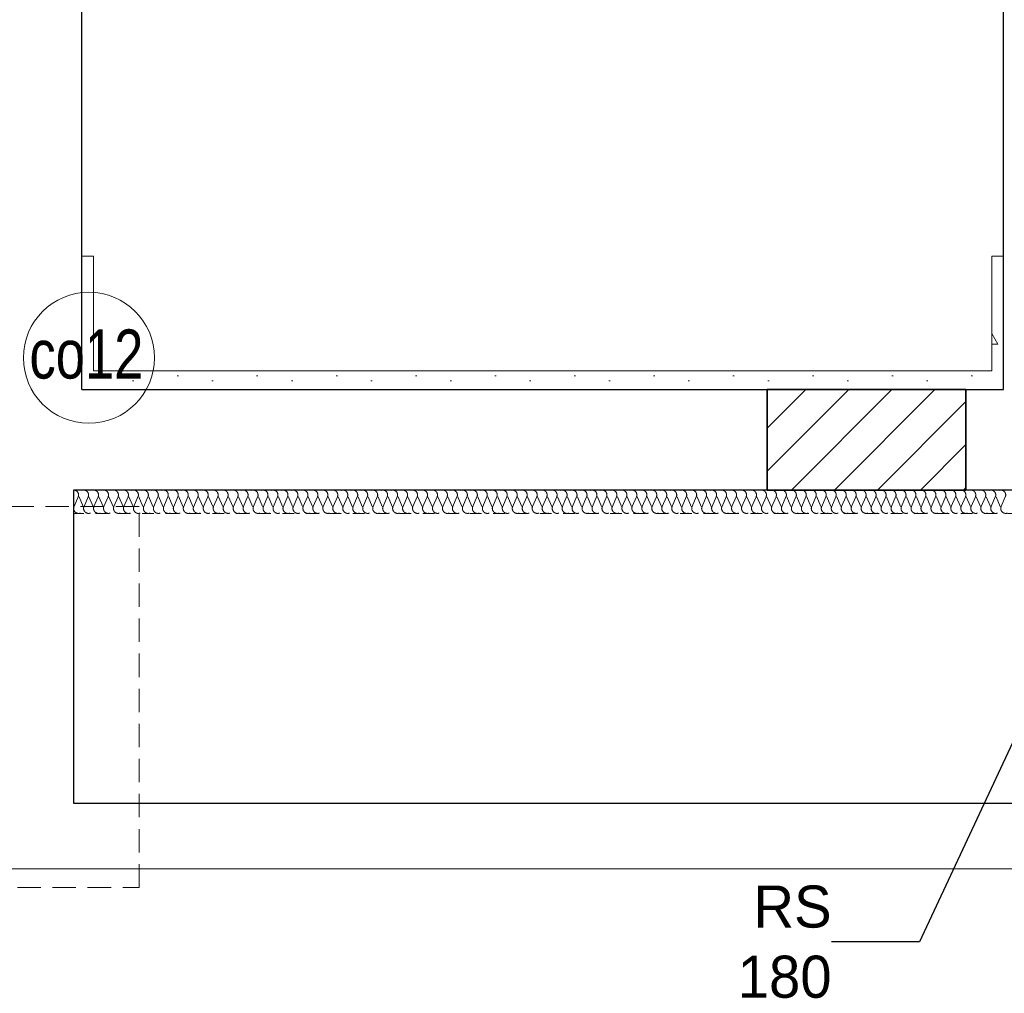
# Model space of a CAD drawing. Header units: millimetres. Extents: x -17429 to 155243, y -2908 to 188569.
# Tile 15 of 113: x 11179 to 15388, y 9383 to 13548. Entities that reach past the tile are written whole.
import ezdxf
from ezdxf.lldxf.tags import DXFTag

# ---------------------------------------------------------------- set-up
doc = ezdxf.new("R2010")
doc.units = ezdxf.units.MM
doc.header["$MEASUREMENT"] = 0
doc.linetypes.add('Hidden Line', pattern=[100, 50, -50])
doc.linetypes.add('Krawędzie ukryte', pattern=[150, 100, -50])
doc.layers.get('0').update_dxf_attribs({"lineweight": 5})
for name, color, linetype, lineweight in [('#piony', 7, 'Continuous', 5), ('Arch ocieplenie_Nr_Pióra__21', 252, 'Continuous', 13), ('Arch zmurowania_Nr_Pióra__21', 7, 'Continuous', 13), ('Arch zmurowania_Nr_Pióra__27', 7, 'Continuous', 35), ('INWENT OPISY_Nr_Pióra__21', 252, 'Continuous', 13), ('INWENT.ŚCIANY_Nr_Pióra__1', 252, 'Continuous', 25), ('INWENT.ŚCIANY_Nr_Pióra__21', 7, 'Continuous', 13), ('Istniejące schody_Nr_Pióra__21', 7, 'Continuous', 13)]:
    doc.layers.add(name, color=color, linetype=linetype, lineweight=lineweight)
for name, color, linetype in [('#podkład', 252, 'Continuous'), ('Arch ocieplenie', 252, 'Continuous'), ('Arch zmurowania', 7, 'Continuous'), ('IS_Grafika', 7, 'SOLID')]:
    doc.layers.add(name, color=color, linetype=linetype)
doc.layers.add('arch izolacje_Nr_Pióra__3', color=7, linetype='Continuous', lineweight=13, true_color=0xff6600)
doc.layers.add('Arch ocieplenie_Nr_Pióra__22', color=7, linetype='Continuous', lineweight=9, true_color=0x7f7f7f)
doc.styles.add('GENERATED_STYLE_4', font='txt')
doc.styles.add('MtXpl_Arial', font='txt', dxfattribs={"height": 0.2})
tags = doc.linetypes.add('SOLID', pattern=[10, 10, 0]).pattern_tags.tags
tags[6:7] = [DXFTag(74, 4), DXFTag(75, 0), DXFTag(340, '0'), DXFTag(46, 0.0), DXFTag(50, 0.0), DXFTag(44, 0.0), DXFTag(45, 0.0)]
tags[4:5] = [DXFTag(74, 4), DXFTag(75, 0), DXFTag(340, '0'), DXFTag(46, 0.0), DXFTag(50, 0.0), DXFTag(44, 0.0), DXFTag(45, 0.0)]
doc.dimstyles.new('GENERATED_STYLE__6', dxfattribs={"dimtxt": 0.18, "dimasz": 109.44, "dimexe": 0.18, "dimexo": 0.0625, "dimgap": 0.09, "dimtad": 0, "dimtih": 1, "dimtoh": 1, "dimdec": 4, "dimzin": 0, "dimdsep": 46, "dimcen": 0.09, "dimadec": 0, "dimazin": 0, "dimtfac": 1, "dimtdec": 4, "dimtmove": 0, "dimatfit": 3, "dimldrblk": 'ARROWHEAD_11', "dimfxl": 1, "dimtolj": 1, "dimtzin": 0, "dimarcsym": 0})
pattern_1 = [(0, (0, 0), (0, 623.538), [60, -300]), (0, (180, 311.8), (0, 623.538), [60, -300]), (60, (0, 0), (-540, 311.77), [60, -300]), (60, (360, 0), (-540, 311.77), [60, -300]), (120, (60, 0), (540, 311.77), [60, -300]), (120, (420, 0), (540, 311.77), [60, -300]), (0, (0, 60), (0, 120), [0, -120, 0, -180]), (45, (60, 60), (-84.8528, 84.8528), [0, -90, 0, -150])]

# ---------------------------------------------------------------- blocks, each defined once
blk = doc.blocks.new('Izolacja cieplna 14_74', base_point=(21552.5, 11535.9))
at = {"layer": 'Arch ocieplenie_Nr_Pióra__22', "linetype": 'Hidden Line'}
for p, q in [((11428.6, 11506.1), (11410.9, 11465.7)), ((11449.9, 11465.7), (11432.2, 11506.1)), ((11471.2, 11506.1), (11453.5, 11465.7)), ((11492.5, 11465.7), (11474.8, 11506.1)), ((11513.8, 11506.1), (11496.1, 11465.7)), ((11535.1, 11465.7), (11517.4, 11506.1)), ((11556.4, 11506.1), (11538.7, 11465.7)), ((11577.8, 11465.7), (11560, 11506.1)), ((11599.1, 11506.1), (11581.3, 11465.7)), ((11620.4, 11465.7), (11602.6, 11506.1)), ((11641.7, 11506.1), (11624, 11465.7)), ((11663, 11465.7), (11645.3, 11506.1)), ((11684.3, 11506.1), (11666.6, 11465.7)), ((11705.6, 11465.7), (11687.9, 11506.1)), ((11726.9, 11506.1), (11709.2, 11465.7)), ((11748.2, 11465.7), (11730.5, 11506.1)), ((11769.5, 11506.1), (11751.8, 11465.7)), ((11790.9, 11465.7), (11773.1, 11506.1)), ((11812.2, 11506.1), (11794.4, 11465.7)), ((11833.5, 11465.7), (11815.7, 11506.1)), ((11854.8, 11506.1), (11837.1, 11465.7)), ((11876.1, 11465.7), (11858.4, 11506.1)), ((11897.4, 11506.1), (11879.7, 11465.7)), ((11918.7, 11465.7), (11901, 11506.1)), ((11940, 11506.1), (11922.3, 11465.7)), ((11961.3, 11465.7), (11943.6, 11506.1)), ((11982.6, 11506.1), (11964.9, 11465.7)), ((12004, 11465.7), (11986.2, 11506.1)), ((12025.3, 11506.1), (12007.5, 11465.7)), ((12046.6, 11465.7), (12028.8, 11506.1)), ((12067.9, 11506.1), (12050.2, 11465.7)), ((12089.2, 11465.7), (12071.5, 11506.1)), ((12110.5, 11506.1), (12092.8, 11465.7)), ((12131.8, 11465.7), (12114.1, 11506.1)), ((12153.1, 11506.1), (12135.4, 11465.7)), ((12174.4, 11465.7), (12156.7, 11506.1)), ((12195.7, 11506.1), (12178, 11465.7)), ((12217.1, 11465.7), (12199.3, 11506.1)), ((12238.4, 11506.1), (12220.6, 11465.7)), ((12259.7, 11465.7), (12241.9, 11506.1)), ((12281, 11506.1), (12263.3, 11465.7)), ((12302.3, 11465.7), (12284.6, 11506.1)), ((12323.6, 11506.1), (12305.9, 11465.7)), ((12344.9, 11465.7), (12327.2, 11506.1)), ((12366.2, 11506.1), (12348.5, 11465.7)), ((12387.5, 11465.7), (12369.8, 11506.1)), ((12408.8, 11506.1), (12391.1, 11465.7)), ((12430.1, 11465.7), (12412.4, 11506.1)), ((12451.5, 11506.1), (12433.7, 11465.7)), ((12472.8, 11465.7), (12455, 11506.1)), ((12494.1, 11506.1), (12476.3, 11465.7)), ((12515.4, 11465.7), (12497.7, 11506.1)), ((12536.7, 11506.1), (12519, 11465.7)), ((12558, 11465.7), (12540.3, 11506.1)), ((12579.3, 11506.1), (12561.6, 11465.7)), ((12600.6, 11465.7), (12582.9, 11506.1)), ((12621.9, 11506.1), (12604.2, 11465.7)), ((12643.2, 11465.7), (12625.5, 11506.1)), ((12664.6, 11506.1), (12646.8, 11465.7)), ((12685.9, 11465.7), (12668.1, 11506.1)), ((12707.2, 11506.1), (12689.4, 11465.7)), ((12728.5, 11465.7), (12710.8, 11506.1)), ((12749.8, 11506.1), (12732.1, 11465.7)), ((12771.1, 11465.7), (12753.4, 11506.1)), ((12792.4, 11506.1), (12774.7, 11465.7)), ((12813.7, 11465.7), (12796, 11506.1)), ((12835, 11506.1), (12817.3, 11465.7)), ((12856.3, 11465.7), (12838.6, 11506.1)), ((12877.7, 11506.1), (12859.9, 11465.7)), ((12899, 11465.7), (12881.2, 11506.1)), ((12920.3, 11506.1), (12902.5, 11465.7)), ((12941.6, 11465.7), (12923.9, 11506.1)), ((12962.9, 11506.1), (12945.2, 11465.7)), ((12984.2, 11465.7), (12966.5, 11506.1)), ((13005.5, 11506.1), (12987.8, 11465.7)), ((13026.8, 11465.7), (13009.1, 11506.1)), ((13048.1, 11506.1), (13030.4, 11465.7)), ((13069.4, 11465.7), (13051.7, 11506.1)), ((13090.8, 11506.1), (13073, 11465.7)), ((13112.1, 11465.7), (13094.3, 11506.1)), ((13133.4, 11506.1), (13115.6, 11465.7)), ((13154.7, 11465.7), (13137, 11506.1)), ((13176, 11506.1), (13158.3, 11465.7)), ((13197.3, 11465.7), (13179.6, 11506.1)), ((13218.6, 11506.1), (13200.9, 11465.7)), ((13239.9, 11465.7), (13222.2, 11506.1)), ((13261.2, 11506.1), (13243.5, 11465.7)), ((13282.5, 11465.7), (13264.8, 11506.1)), ((13303.8, 11506.1), (13286.1, 11465.7)), ((13325.2, 11465.7), (13307.4, 11506.1)), ((13346.5, 11506.1), (13328.7, 11465.7)), ((13367.8, 11465.7), (13350, 11506.1)), ((13389.1, 11506.1), (13371.4, 11465.7)), ((13410.4, 11465.7), (13392.7, 11506.1)), ((13431.7, 11506.1), (13414, 11465.7)), ((13453, 11465.7), (13435.3, 11506.1)), ((13474.3, 11506.1), (13456.6, 11465.7)), ((13495.6, 11465.7), (13477.9, 11506.1)), ((13516.9, 11506.1), (13499.2, 11465.7)), ((13538.3, 11465.7), (13520.5, 11506.1)), ((13559.6, 11506.1), (13541.8, 11465.7)), ((13580.9, 11465.7), (13563.1, 11506.1)), ((13602.2, 11506.1), (13584.5, 11465.7)), ((13623.5, 11465.7), (13605.8, 11506.1)), ((13644.8, 11506.1), (13627.1, 11465.7)), ((13666.1, 11465.7), (13648.4, 11506.1)), ((13687.4, 11506.1), (13669.7, 11465.7)), ((13708.7, 11465.7), (13691, 11506.1)), ((13730, 11506.1), (13712.3, 11465.7)), ((13751.4, 11465.7), (13733.6, 11506.1)), ((13772.7, 11506.1), (13754.9, 11465.7)), ((13794, 11465.7), (13776.2, 11506.1)), ((13815.3, 11506.1), (13797.6, 11465.7)), ((13836.6, 11465.7), (13818.9, 11506.1)), ((13857.9, 11506.1), (13840.2, 11465.7)), ((13879.2, 11465.7), (13861.5, 11506.1)), ((13900.5, 11506.1), (13882.8, 11465.7)), ((13921.8, 11465.7), (13904.1, 11506.1)), ((13943.1, 11506.1), (13925.4, 11465.7)), ((13964.5, 11465.7), (13946.7, 11506.1)), ((13985.8, 11506.1), (13968, 11465.7)), ((14007.1, 11465.7), (13989.3, 11506.1)), ((14028.4, 11506.1), (14010.7, 11465.7)), ((14049.7, 11465.7), (14032, 11506.1)), ((14071, 11506.1), (14053.3, 11465.7)), ((14092.3, 11465.7), (14074.6, 11506.1)), ((14113.6, 11506.1), (14095.9, 11465.7)), ((14134.9, 11465.7), (14117.2, 11506.1)), ((14156.2, 11506.1), (14138.5, 11465.7)), ((14177.5, 11465.7), (14159.8, 11506.1)), ((14198.9, 11506.1), (14181.1, 11465.7)), ((14220.2, 11465.7), (14202.4, 11506.1)), ((14241.5, 11506.1), (14223.7, 11465.7)), ((14262.8, 11465.7), (14245.1, 11506.1)), ((14284.1, 11506.1), (14266.4, 11465.7)), ((14305.4, 11465.7), (14287.7, 11506.1)), ((14326.7, 11506.1), (14309, 11465.7)), ((14348, 11465.7), (14330.3, 11506.1)), ((14369.3, 11506.1), (14351.6, 11465.7)), ((14390.6, 11465.7), (14372.9, 11506.1)), ((14412, 11506.1), (14394.2, 11465.7)), ((14433.3, 11465.7), (14415.5, 11506.1)), ((14454.6, 11506.1), (14436.8, 11465.7)), ((14475.9, 11465.7), (14458.2, 11506.1)), ((14497.2, 11506.1), (14479.5, 11465.7)), ((14518.5, 11465.7), (14500.8, 11506.1)), ((14539.8, 11506.1), (14522.1, 11465.7)), ((14561.1, 11465.7), (14543.4, 11506.1)), ((14582.4, 11506.1), (14564.7, 11465.7)), ((14603.7, 11465.7), (14586, 11506.1)), ((14625.1, 11506.1), (14607.3, 11465.7)), ((14646.4, 11465.7), (14628.6, 11506.1)), ((14667.7, 11506.1), (14649.9, 11465.7)), ((14689, 11465.7), (14671.3, 11506.1)), ((14710.3, 11506.1), (14692.6, 11465.7)), ((14731.6, 11465.7), (14713.9, 11506.1)), ((14752.9, 11506.1), (14735.2, 11465.7)), ((14774.2, 11465.7), (14756.5, 11506.1)), ((14795.5, 11506.1), (14777.8, 11465.7)), ((14816.8, 11465.7), (14799.1, 11506.1)), ((14838.2, 11506.1), (14820.4, 11465.7)), ((14859.5, 11465.7), (14841.7, 11506.1)), ((14880.8, 11506.1), (14863, 11465.7)), ((14902.1, 11465.7), (14884.4, 11506.1)), ((14923.4, 11506.1), (14905.7, 11465.7)), ((14944.7, 11465.7), (14927, 11506.1)), ((14966, 11506.1), (14948.3, 11465.7)), ((14987.3, 11465.7), (14969.6, 11506.1)), ((15008.6, 11506.1), (14990.9, 11465.7)), ((15029.9, 11465.7), (15012.2, 11506.1)), ((15051.3, 11506.1), (15033.5, 11465.7)), ((15072.6, 11465.7), (15054.8, 11506.1)), ((15093.9, 11506.1), (15076.1, 11465.7)), ((15115.2, 11465.7), (15097.4, 11506.1)), ((15136.5, 11506.1), (15118.8, 11465.7)), ((15157.8, 11465.7), (15140.1, 11506.1)), ((15179.1, 11506.1), (15161.4, 11465.7)), ((15200.4, 11465.7), (15182.7, 11506.1)), ((15221.7, 11506.1), (15204, 11465.7)), ((15243, 11465.7), (15225.3, 11506.1)), ((15264.3, 11506.1), (15246.6, 11465.7)), ((15285.7, 11465.7), (15267.9, 11506.1)), ((15307, 11506.1), (15289.2, 11465.7)), ((15328.3, 11465.7), (15310.5, 11506.1)), ((15349.6, 11506.1), (15331.9, 11465.7)), ((15370.9, 11465.7), (15353.2, 11506.1)), ((15392.2, 11506.1), (15374.5, 11465.7))]:
    blk.add_line(p, q, dxfattribs=at)
for centre, start_param, end_param in [((11409.1, 11514.6), 2.7288, 4.712389), ((11451.7, 11514.6), 2.7288, 6.695979), ((11494.3, 11514.6), 2.7288, 6.695979), ((11536.9, 11514.6), 2.7288, 6.695979), ((11579.5, 11514.6), 2.7288, 6.695979), ((11622.2, 11514.6), 2.7288, 6.695979), ((11664.8, 11514.6), 2.7288, 6.695979), ((11707.4, 11514.6), 2.7288, 6.695979), ((11750, 11514.6), 2.7288, 6.695979), ((11792.6, 11514.6), 2.7288, 6.695979), ((11835.3, 11514.6), 2.7288, 6.695979), ((11877.9, 11514.6), 2.7288, 6.695979), ((11920.5, 11514.6), 2.7288, 6.695979), ((11963.1, 11514.6), 2.7288, 6.695979), ((12005.7, 11514.6), 2.7288, 6.695979), ((12048.4, 11514.6), 2.7288, 6.695979), ((12091, 11514.6), 2.7288, 6.695979), ((12133.6, 11514.6), 2.7288, 6.695979), ((12176.2, 11514.6), 2.7288, 6.695979), ((12218.8, 11514.6), 2.7288, 6.695979), ((12261.5, 11514.6), 2.7288, 6.695979), ((12304.1, 11514.6), 2.7288, 6.695979), ((12346.7, 11514.6), 2.7288, 6.695979), ((12389.3, 11514.6), 2.7288, 6.695979), ((12431.9, 11514.6), 2.7288, 6.695979), ((12474.6, 11514.6), 2.7288, 6.695979), ((12517.2, 11514.6), 2.7288, 6.695979), ((12559.8, 11514.6), 2.7288, 6.695979), ((12602.4, 11514.6), 2.7288, 6.695979), ((12645, 11514.6), 2.7288, 6.695979), ((12687.7, 11514.6), 2.7288, 6.695979), ((12730.3, 11514.6), 2.7288, 6.695979), ((12772.9, 11514.6), 2.7288, 6.695979), ((12815.5, 11514.6), 2.7288, 6.695979), ((12858.1, 11514.6), 2.7288, 6.695979), ((12900.8, 11514.6), 2.7288, 6.695979), ((12943.4, 11514.6), 2.7288, 6.695979), ((12986, 11514.6), 2.7288, 6.695979), ((13028.6, 11514.6), 2.7288, 6.695979), ((13071.2, 11514.6), 2.7288, 6.695979), ((13113.9, 11514.6), 2.7288, 6.695979), ((13156.5, 11514.6), 2.7288, 6.695979), ((13199.1, 11514.6), 2.7288, 6.695979), ((13241.7, 11514.6), 2.7288, 6.695979), ((13284.3, 11514.6), 2.7288, 6.695979), ((13326.9, 11514.6), 2.7288, 6.695979), ((13369.6, 11514.6), 2.7288, 6.695979), ((13412.2, 11514.6), 2.7288, 6.695979), ((13454.8, 11514.6), 2.7288, 6.695979), ((13497.4, 11514.6), 2.7288, 6.695979), ((13540, 11514.6), 2.7288, 6.695979), ((13582.7, 11514.6), 2.7288, 6.695979), ((13625.3, 11514.6), 2.7288, 6.695979), ((13667.9, 11514.6), 2.7288, 6.695979), ((13710.5, 11514.6), 2.7288, 6.695979), ((13753.1, 11514.6), 2.7288, 6.695979), ((13795.8, 11514.6), 2.7288, 6.695979), ((13838.4, 11514.6), 2.7288, 6.695979), ((13881, 11514.6), 2.7288, 6.695979), ((13923.6, 11514.6), 2.7288, 6.695979), ((13966.2, 11514.6), 2.7288, 6.695979), ((14008.9, 11514.6), 2.7288, 6.695979), ((14051.5, 11514.6), 2.7288, 6.695979), ((14094.1, 11514.6), 2.7288, 6.695979), ((14136.7, 11514.6), 2.7288, 6.695979), ((14179.3, 11514.6), 2.7288, 6.695979), ((14222, 11514.6), 2.7288, 6.695979), ((14264.6, 11514.6), 2.7288, 6.695979), ((14307.2, 11514.6), 2.7288, 6.695979), ((14349.8, 11514.6), 2.7288, 6.695979), ((14392.4, 11514.6), 2.7288, 6.695979), ((14435.1, 11514.6), 2.7288, 6.695979), ((14477.7, 11514.6), 2.7288, 6.695979), ((14520.3, 11514.6), 2.7288, 6.695979), ((14562.9, 11514.6), 2.7288, 6.695979), ((14605.5, 11514.6), 2.7288, 6.695979), ((14648.2, 11514.6), 2.7288, 6.695979), ((14690.8, 11514.6), 2.7288, 6.695979), ((14733.4, 11514.6), 2.7288, 6.695979), ((14776, 11514.6), 2.7288, 6.695979), ((14818.6, 11514.6), 2.7288, 6.695979), ((14861.3, 11514.6), 2.7288, 6.695979), ((14903.9, 11514.6), 2.7288, 6.695979), ((14946.5, 11514.6), 2.7288, 6.695979), ((14989.1, 11514.6), 2.7288, 6.695979), ((15031.7, 11514.6), 2.7288, 6.695979), ((15074.4, 11514.6), 2.7288, 6.695979), ((15117, 11514.6), 2.7288, 6.695979), ((15159.6, 11514.6), 2.7288, 6.695979), ((15202.2, 11514.6), 2.7288, 6.695979), ((15244.8, 11514.6), 2.7288, 6.695979), ((15287.4, 11514.6), 2.7288, 6.695979), ((15330.1, 11514.6), 2.7288, 6.695979), ((15372.7, 11514.6), 2.7288, 6.695979), ((11430.4, 11457.1), 5.870392, 9.837571), ((11473, 11457.1), 5.870392, 9.837571), ((11515.6, 11457.1), 5.870392, 9.837571), ((11558.2, 11457.1), 5.870392, 9.837571), ((11600.9, 11457.1), 5.870392, 9.837571), ((11643.5, 11457.1), 5.870392, 9.837571), ((11686.1, 11457.1), 5.870392, 9.837571), ((11728.7, 11457.1), 5.870392, 9.837571), ((11771.3, 11457.1), 5.870392, 9.837571), ((11814, 11457.1), 5.870392, 9.837571), ((11856.6, 11457.1), 5.870392, 9.837571), ((11899.2, 11457.1), 5.870392, 9.837571), ((11941.8, 11457.1), 5.870392, 9.837571), ((11984.4, 11457.1), 5.870392, 9.837571), ((12027.1, 11457.1), 5.870392, 9.837571), ((12069.7, 11457.1), 5.870392, 9.837571), ((12112.3, 11457.1), 5.870392, 9.837571), ((12154.9, 11457.1), 5.870392, 9.837571), ((12197.5, 11457.1), 5.870392, 9.837571), ((12240.2, 11457.1), 5.870392, 9.837571), ((12282.8, 11457.1), 5.870392, 9.837571), ((12325.4, 11457.1), 5.870392, 9.837571), ((12368, 11457.1), 5.870392, 9.837571), ((12410.6, 11457.1), 5.870392, 9.837571), ((12453.2, 11457.1), 5.870392, 9.837571), ((12495.9, 11457.1), 5.870392, 9.837571), ((12538.5, 11457.1), 5.870392, 9.837571), ((12581.1, 11457.1), 5.870392, 9.837571), ((12623.7, 11457.1), 5.870392, 9.837571), ((12666.3, 11457.1), 5.870392, 9.837571), ((12709, 11457.1), 5.870392, 9.837571), ((12751.6, 11457.1), 5.870392, 9.837571), ((12794.2, 11457.1), 5.870392, 9.837571), ((12836.8, 11457.1), 5.870392, 9.837571), ((12879.4, 11457.1), 5.870392, 9.837571), ((12922.1, 11457.1), 5.870392, 9.837571), ((12964.7, 11457.1), 5.870392, 9.837571), ((13007.3, 11457.1), 5.870392, 9.837571), ((13049.9, 11457.1), 5.870392, 9.837571), ((13092.5, 11457.1), 5.870392, 9.837571), ((13135.2, 11457.1), 5.870392, 9.837571), ((13177.8, 11457.1), 5.870392, 9.837571), ((13220.4, 11457.1), 5.870392, 9.837571), ((13263, 11457.1), 5.870392, 9.837571), ((13305.6, 11457.1), 5.870392, 9.837571), ((13348.3, 11457.1), 5.870392, 9.837571), ((13390.9, 11457.1), 5.870392, 9.837571), ((13433.5, 11457.1), 5.870392, 9.837571), ((13476.1, 11457.1), 5.870392, 9.837571), ((13518.7, 11457.1), 5.870392, 9.837571), ((13561.4, 11457.1), 5.870392, 9.837571), ((13604, 11457.1), 5.870392, 9.837571), ((13646.6, 11457.1), 5.870392, 9.837571), ((13689.2, 11457.1), 5.870392, 9.837571), ((13731.8, 11457.1), 5.870392, 9.837571), ((13774.5, 11457.1), 5.870392, 9.837571), ((13817.1, 11457.1), 5.870392, 9.837571), ((13859.7, 11457.1), 5.870392, 9.837571), ((13902.3, 11457.1), 5.870392, 9.837571), ((13944.9, 11457.1), 5.870392, 9.837571), ((13987.6, 11457.1), 5.870392, 9.837571), ((14030.2, 11457.1), 5.870392, 9.837571), ((14072.8, 11457.1), 5.870392, 9.837571), ((14115.4, 11457.1), 5.870392, 9.837571), ((14158, 11457.1), 5.870392, 9.837571), ((14200.6, 11457.1), 5.870392, 9.837571), ((14243.3, 11457.1), 5.870392, 9.837571), ((14285.9, 11457.1), 5.870392, 9.837571), ((14328.5, 11457.1), 5.870392, 9.837571), ((14371.1, 11457.1), 5.870392, 9.837571), ((14413.7, 11457.1), 5.870392, 9.837571), ((14456.4, 11457.1), 5.870392, 9.837571), ((14499, 11457.1), 5.870392, 9.837571), ((14541.6, 11457.1), 5.870392, 9.837571), ((14584.2, 11457.1), 5.870392, 9.837571), ((14626.8, 11457.1), 5.870392, 9.837571), ((14669.5, 11457.1), 5.870392, 9.837571), ((14712.1, 11457.1), 5.870392, 9.837571), ((14754.7, 11457.1), 5.870392, 9.837571), ((14797.3, 11457.1), 5.870392, 9.837571), ((14839.9, 11457.1), 5.870392, 9.837571), ((14882.6, 11457.1), 5.870392, 9.837571), ((14925.2, 11457.1), 5.870392, 9.837571), ((14967.8, 11457.1), 5.870392, 9.837571), ((15010.4, 11457.1), 5.870392, 9.837571), ((15053, 11457.1), 5.870392, 9.837571), ((15095.7, 11457.1), 5.870392, 9.837571), ((15138.3, 11457.1), 5.870392, 9.837571), ((15180.9, 11457.1), 5.870392, 9.837571), ((15223.5, 11457.1), 5.870392, 9.837571), ((15266.1, 11457.1), 5.870392, 9.837571), ((15308.8, 11457.1), 5.870392, 9.837571), ((15351.4, 11457.1), 5.870392, 9.837571), ((15394, 11457.1), 5.870392, 9.837571)]:
    blk.add_ellipse(centre, major_axis=(-21.3, 0), ratio=0.998031, start_param=start_param, end_param=end_param, dxfattribs=at)
blk = doc.blocks.new('Ściana_76', base_point=(14374.1, 11535.9))
at = {"layer": 'Arch zmurowania_Nr_Pióra__21', "linetype": 'Continuous'}
h = blk.add_hatch(dxfattribs=at)
h.set_pattern_fill('Common_Brick', color=252, style=0, pattern_type=2)
h.set_pattern_definition([(45, (0, 0), (-91.9239, 91.9239), [])])
h.paths.add_polyline_path([(14374.1, 11535.9), (15224.1, 11535.9), (15224.1, 11965.9), (14374.1, 11965.9)], flags=0)
at = {"layer": 'Arch zmurowania_Nr_Pióra__27', "color": 252, "linetype": 'Continuous'}
for p, q in [((15224.1, 11965.9), (14374.1, 11965.9)), ((14374.1, 11965.9), (14374.1, 11535.9)), ((15224.1, 11535.9), (15224.1, 11965.9)), ((14374.1, 11535.9), (15224.1, 11535.9))]:
    blk.add_line(p, q, dxfattribs=at)
blk = doc.blocks.new('Ściana_77', base_point=(15384.1, 11965.9))
at = {"layer": 'Arch ocieplenie_Nr_Pióra__21', "linetype": 'Continuous'}
h = blk.add_hatch(dxfattribs=at)
h.set_pattern_fill('Structural_Concrete', color=256, style=0, pattern_type=2)
h.set_pattern_definition(pattern_1)
h.paths.add_polyline_path([(15334.1, 12045.9), (11494.1, 12045.9), (11444.1, 11965.9), (15384.1, 11965.9)], flags=0)
for p, q in [((15334.1, 12045.9), (11494.1, 12045.9)), ((11444.1, 11965.9), (15384.1, 11965.9))]:
    blk.add_line(p, q, dxfattribs=at)
blk = doc.blocks.new('Ściana_88', base_point=(11444.1, 11965.9))
at = {"layer": 'Arch ocieplenie_Nr_Pióra__21', "linetype": 'Continuous'}
h = blk.add_hatch(dxfattribs=at)
h.set_pattern_fill('Structural_Concrete', color=256, style=0, pattern_type=2)
h.set_pattern_definition(pattern_1)
h.paths.add_polyline_path([(11494.1, 12045.9), (11494.1, 12535.9), (11444.1, 12535.9), (11444.1, 11965.9)], flags=0)
for p, q in [((11494.1, 12535.9), (11444.1, 12535.9)), ((11444.1, 12535.9), (11444.1, 11965.9)), ((11494.1, 12045.9), (11494.1, 12535.9))]:
    blk.add_line(p, q, dxfattribs=at)
blk = doc.blocks.new('Ściana_89', base_point=(15384.1, 11965.9))
at = {"layer": 'Arch ocieplenie_Nr_Pióra__21', "linetype": 'Continuous'}
h = blk.add_hatch(dxfattribs=at)
h.set_pattern_fill('Structural_Concrete', color=256, style=0, pattern_type=2)
h.set_pattern_definition(pattern_1)
h.paths.add_polyline_path([(15384.1, 11965.9), (15384.1, 12535.9), (15334.1, 12535.9), (15334.1, 12045.9)], flags=0)
for p, q in [((15384.1, 12535.9), (15334.1, 12535.9)), ((15334.1, 12535.9), (15334.1, 12045.9)), ((15384.1, 11965.9), (15384.1, 12535.9))]:
    blk.add_line(p, q, dxfattribs=at)
blk = doc.blocks.new('ARROWHEAD_11')
at = {"color": 0, "linetype": 'Continuous', "lineweight": 0}
blk.add_line((0, 0), (-1, 0), dxfattribs=at)
at = {"color": 0, "linetype": 'Continuous', "lineweight": 0, "const_width": 0.25, "flags": 128}
blk.add_lwpolyline([(-0.125, 0, 1), (0.125, 0, 1)], format="xyb", close=True, dxfattribs=at)
blk = doc.blocks.new('YGGG')
at = {"layer": 'arch izolacje_Nr_Pióra__3', "color": 252, "linetype": 'Hidden Line'}
blk.add_line((21552.5, 11435.9), (11409.1, 11435.9), dxfattribs=at)
at = {"layer": 'arch izolacje_Nr_Pióra__3', "color": 252, "linetype": 'Continuous'}
blk.add_line((11129.1, 9915.9), (20973, 9915.9), dxfattribs=at)
at = {"layer": 'INWENT.ŚCIANY_Nr_Pióra__1', "color": 252, "linetype": 'Continuous'}
for p, q in [((11444.1, 11965.9), (11444.1, 17075.9)), ((15384.1, 11965.9), (15384.1, 15875.9)), ((11444.1, 11965.9), (14374.1, 11965.9)), ((14374.1, 11965.9), (14374.1, 11535.9)), ((15224.1, 11965.9), (15224.1, 11535.9)), ((15224.1, 11965.9), (15384.1, 11965.9)), ((11409.1, 11535.9), (11409.1, 10195.9)), ((14374.1, 11535.9), (11409.1, 11535.9)), ((16784.1, 11535.9), (15224.1, 11535.9)), ((11409.1, 10195.9), (21068.7, 10195.9))]:
    blk.add_line(p, q, dxfattribs=at)
at = {"layer": 'INWENT.ŚCIANY_Nr_Pióra__21', "color": 252, "linetype": 'Continuous'}
for p, q in [((14374.1, 11965.9), (15224.1, 11965.9)), ((15224.1, 11535.9), (14374.1, 11535.9))]:
    blk.add_line(p, q, dxfattribs=at)
at = {"layer": 'Istniejące schody_Nr_Pióra__21', "color": 252, "linetype": 'Krawędzie ukryte'}
for p, q in [((11689.1, 11465.9), (5019.1, 11465.9)), ((11689.1, 9835.9), (11689.1, 11465.9)), ((5019.1, 9835.9), (11689.1, 9835.9))]:
    blk.add_line(p, q, dxfattribs=at)
at = {"layer": 'Arch ocieplenie', "color": 252}
for name, p in [('Ściana_88', (11444.1, 11965.9)), ('Ściana_89', (15384.1, 11965.9)), ('Ściana_77', (15384.1, 11965.9))]:
    blk.add_blockref(name, p, dxfattribs=at)
at = {"layer": 'Arch ocieplenie', "color": 252, "linetype": 'Hidden Line', "lineweight": 9}
blk.add_blockref('Izolacja cieplna 14_74', (21552.5, 11535.9), dxfattribs=at)
at = {"layer": 'Arch zmurowania', "color": 252}
blk.add_blockref('Ściana_76', (14374.1, 11535.9), dxfattribs=at)
at = {"layer": 'INWENT OPISY_Nr_Pióra__21', "color": 252, "linetype": 'Continuous', "insert": (14649.7, 9602.9), "char_height": 180, "width": 692.895, "attachment_point": 6, "style": 'GENERATED_STYLE_4'}
blk.add_mtext('{RS 180}', dxfattribs=at)
at = {"layer": 'INWENT OPISY_Nr_Pióra__21', "color": 252, "linetype": 'Continuous', "annotation_type": 0, "has_hookline": 1, "hookline_direction": 1, "text_width": 428.6}
blk.add_leader([(15839.1, 11345.9), (15024.7, 9602.9), (14649.8, 9602.9)], dimstyle='GENERATED_STYLE__6', dxfattribs=at)

msp = doc.modelspace()

# ---------------------------------------------------------------- linework, layer by layer
at = {"layer": '#piony', "color": 7}
msp.add_circle((11474.6, 12101.6), 280.2, dxfattribs=at)

# ---------------------------------------------------------------- block references
at = {"layer": '#podkład'}
msp.add_blockref('YGGG', (0, 0), dxfattribs=at)

# ---------------------------------------------------------------- texts
at = {"layer": 'IS_Grafika', "color": 7, "lineweight": 5, "ltscale": 10, "style": 'MtXpl_Arial', "width": 0.8}
msp.add_text('co12', height=210, dxfattribs=at).set_placement((11220.2, 12012.6))

doc.saveas('drawing.dxf')
